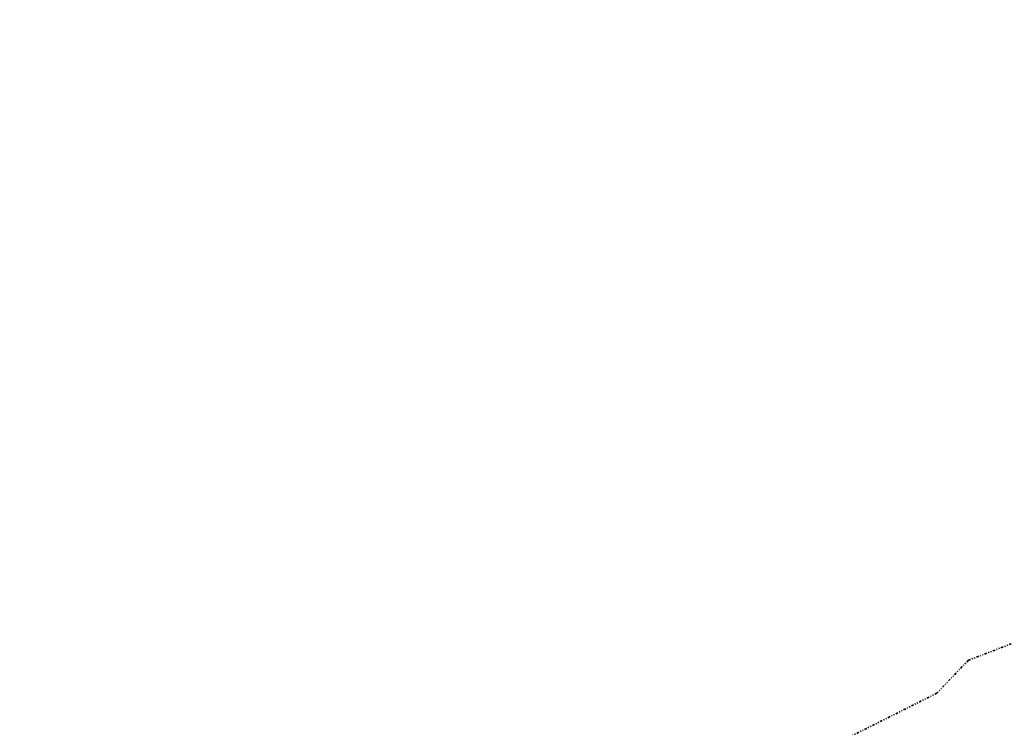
# Model space of a CAD drawing. Header units: metres. Extents: x 169249 to 194689, y 406250 to 412203.
# Tile 185 of 256: x 180402 to 181418, y 409334 to 410063. Entities that reach past the tile are written whole.
import ezdxf

# ---------------------------------------------------------------- set-up
doc = ezdxf.new("R2010")
doc.units = ezdxf.units.M
doc.linetypes.add('BGT_NLCS_N264$0$AL-TEKENBLADGRENS', pattern=[11.5, 2.5, -1.5, 1, -1.5, 1, -1.5, 2.5])
doc.layers.add('BGT_NLCS_N264$0$X-XX-AL-TEKENBLADGRENS-G', color=252, linetype='BGT_NLCS_N264$0$AL-TEKENBLADGRENS', lineweight=35)
doc.layers.add('X-XX-AL-REFERENTIE-G', color=7, linetype='CONTINUOUS', lineweight=18)

# ---------------------------------------------------------------- blocks, each defined once
blk = doc.blocks.new('BGT_NLCS_N264')
at = {"layer": 'BGT_NLCS_N264$0$X-XX-AL-TEKENBLADGRENS-G'}
blk.add_polyline3d([(184436.2, 410062.7, 0), (184183.2, 410038.1, 0), (183733.6, 409938, 0), (183392.8, 409722.9, 0), (183112.6, 409661, 0), (181934.1, 409497.2, 0), (181576, 409477.9, 0), (181380.5, 409402.7, 0), (181348.1, 409368.9, 0), (179688.8, 408537.5, 0), (179322.3, 408353.8, 0), (179291.5, 408424.3, 0), (179251.7, 408571.1, 0), (178950.6, 408481.9, 0), (179026.6, 408202.5, 0), (178645.2, 408015, 0), (178496.7, 408130.5, 0), (178197, 408003.3, 0), (177935.6, 407601.6, 0), (177344.8, 407184.5, 0), (176213.4, 406694.8, 0), (175774.3, 406688.9, 0)], dxfattribs=at)

msp = doc.modelspace()

# ---------------------------------------------------------------- block references
at = {"layer": 'X-XX-AL-REFERENTIE-G'}
msp.add_blockref('BGT_NLCS_N264', (0, 0), dxfattribs=at)

doc.saveas('drawing.dxf')
